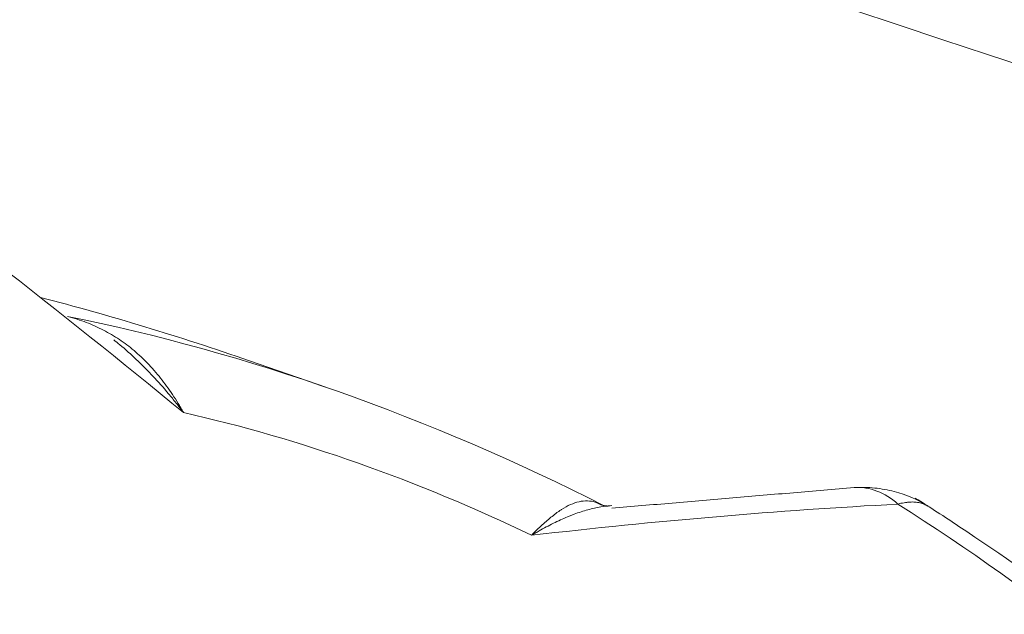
# Model space of a CAD drawing. Header units: millimetres. Extents: x 0 to 594, y 0 to 420.
# Tile 12 of 256: x 127.732 to 128.797, y 294.346 to 294.989. Entities that reach past the tile are written whole.
import ezdxf

# ---------------------------------------------------------------- set-up
doc = ezdxf.new("R2010")
doc.units = ezdxf.units.MM
doc.layers.add('1', color=7, linetype='Continuous', true_color=0xffffff)

msp = doc.modelspace()

# ---------------------------------------------------------------- linework, layer by layer
at = {"layer": '1', "color": 155, "linetype": 'Continuous', "lineweight": 18}
msp.add_line((128.0629, 294.5916), (127.9802, 294.6202), dxfattribs=at)
for centre, major_axis, ratio, start_param, end_param in [((124.39, 285.4941), (2.4756, -10.7563), 0.723484, 2.388081, 2.442918), ((127.9356, 293.7332), (-1.4992, 0.7025), 0.5071, 4.916722, 5.063826), ((128.0299, 293.9344), (1.1107, -0.5204), 0.5071, 1.506667, 2.021646)]:
    msp.add_ellipse(centre, major_axis=major_axis, ratio=ratio, start_param=start_param, end_param=end_param, dxfattribs=at)
at = {"layer": '1', "color": 155, "linetype": 'Continuous', "lineweight": 13}
for centre, major_axis, ratio, start_param, end_param in [((128.063, 294.005), (-0.858, 0.402), 0.5071, 4.690389, 5.12111), ((128.6402, 294.3831), (-0.0053, 0.0999), 0.764963, 5.632595, 6.283713), ((123.7115, 285.7336), (7.7505, 7.8585), 0.493388, 0.496069, 0.550906), ((128.0411, 293.9584), (-1.3462, 0.6308), 0.5071, 4.090924, 4.463937)]:
    msp.add_ellipse(centre, major_axis=major_axis, ratio=ratio, start_param=start_param, end_param=end_param, dxfattribs=at)
at = {"layer": '1', "color": 155, "linetype": 'Continuous', "lineweight": 18}
for points, knots in [([(112.2999, 299.7931), (112.8231, 299.4833), (113.3473, 299.1751), (114.3975, 298.5619), (114.9235, 298.2569), (115.9773, 297.6497), (116.505, 297.3475), (117.5619, 296.7456), (118.0911, 296.4459), (119.1507, 295.8487), (119.6812, 295.5512), (120.7433, 294.958), (121.2748, 294.6623), (122.3387, 294.0723), (122.8711, 293.778), (123.9364, 293.1903), (124.4693, 292.8969), (125.5355, 292.3106), (126.0688, 292.0177), (127.1352, 291.4318), (127.6684, 291.1388), (128.4678, 290.6988), (128.7343, 290.5521), (129.267, 290.2583), (129.5333, 290.1113), (130.3317, 289.6698), (130.8636, 289.3747), (131.6603, 288.9302), (131.9257, 288.7818), (132.456, 288.4842), (132.721, 288.3351), (133.2503, 288.0359), (133.5147, 287.8859), (134.0429, 287.5848), (134.3066, 287.4338), (134.8334, 287.1305), (135.0964, 286.9782), (135.6214, 286.6722), (135.8835, 286.5184), (136.4066, 286.2093), (136.6677, 286.0538), (137.1885, 285.741), (137.4483, 285.5836), (137.7073, 285.425)], [0, 0, 0, 0, 0.0625, 0.0625, 0.125, 0.125, 0.1875, 0.1875, 0.25, 0.25, 0.3125, 0.3125, 0.375, 0.375, 0.4375, 0.4375, 0.5, 0.5, 0.5625, 0.5625, 0.625, 0.625, 0.65625, 0.65625, 0.6875, 0.6875, 0.75, 0.75, 0.78125, 0.78125, 0.8125, 0.8125, 0.84375, 0.84375, 0.875, 0.875, 0.90625, 0.90625, 0.9375, 0.9375, 0.96875, 0.96875, 1, 1, 1, 1]), ([(112.2999, 299.7931), (112.8231, 299.4833), (113.3473, 299.1751), (114.3975, 298.5619), (114.9235, 298.2569), (115.9773, 297.6497), (116.505, 297.3475), (117.5619, 296.7456), (118.0911, 296.4459), (119.1507, 295.8487), (119.6812, 295.5512), (120.7433, 294.958), (121.2748, 294.6623), (122.3387, 294.0723), (122.8711, 293.778), (123.9364, 293.1903), (124.4693, 292.8969), (125.5355, 292.3106), (126.0688, 292.0177), (127.1352, 291.4318), (127.6684, 291.1388), (128.4678, 290.6988), (128.7343, 290.5521), (129.267, 290.2583), (129.5333, 290.1113), (130.3317, 289.6698), (130.8636, 289.3747), (131.6603, 288.9302), (131.9257, 288.7818), (132.456, 288.4842), (132.721, 288.3351), (133.2503, 288.0359), (133.5147, 287.8859), (134.0429, 287.5848), (134.3066, 287.4338), (134.8334, 287.1305), (135.0964, 286.9782), (135.6214, 286.6722), (135.8835, 286.5184), (136.4066, 286.2093), (136.6677, 286.0538), (137.1885, 285.741), (137.4483, 285.5836), (137.7073, 285.425)], [0, 0, 0, 0, 0.0625, 0.0625, 0.125, 0.125, 0.1875, 0.1875, 0.25, 0.25, 0.3125, 0.3125, 0.375, 0.375, 0.4375, 0.4375, 0.5, 0.5, 0.5625, 0.5625, 0.625, 0.625, 0.65625, 0.65625, 0.6875, 0.6875, 0.75, 0.75, 0.78125, 0.78125, 0.8125, 0.8125, 0.84375, 0.84375, 0.875, 0.875, 0.90625, 0.90625, 0.9375, 0.9375, 0.96875, 0.96875, 1, 1, 1, 1]), ([(117.6608, 299.0491), (121.3277, 297.611), (125.0401, 296.3176), (132.54, 293.9695), (136.4925, 292.8685), (140.4802, 291.8794), (140.6468, 291.8383)], [0, 0, 0, 0, 0.489335, 0.489335, 0.97867, 1, 1, 1, 1]), ([(144.0646, 290.5914), (144.0019, 290.6057), (141.801, 291.1109), (137.5184, 292.2723), (131.2415, 294.1126), (126.2194, 295.7986), (123.2956, 296.8766), (122.409, 297.2118)], [0, 0, 0, 0, 0.008489, 0.298063, 0.586595, 0.874228, 1, 1, 1, 1]), ([(127.7835, 294.6682), (127.7905, 294.6663), (127.7972, 294.6641), (127.8102, 294.6592), (127.8163, 294.6564), (127.8283, 294.6502), (127.834, 294.6468), (127.845, 294.6395), (127.8503, 294.6355), (127.8605, 294.6268), (127.8655, 294.6222), (127.8715, 294.616), (127.8726, 294.6147), (127.875, 294.6121), (127.8762, 294.6108), (127.8796, 294.6068), (127.8819, 294.6041), (127.8886, 294.5957), (127.8928, 294.5898), (127.8991, 294.5805), (127.9021, 294.5757), (127.9056, 294.57), (127.9073, 294.567), (127.9081, 294.5657), (127.9085, 294.5651), (127.9086, 294.5649), (127.9086, 294.5648), (127.9087, 294.5648), (127.9088, 294.5645), (127.9089, 294.5643), (127.909, 294.5641)], [0, 0, 0, 0, 0.125, 0.125, 0.25, 0.25, 0.375, 0.375, 0.5, 0.5, 0.625, 0.625, 0.65625, 0.65625, 0.6875, 0.6875, 0.75, 0.75, 0.875, 0.875, 0.9375, 0.96875, 0.984375, 0.992187, 0.994141, 0.995117, 0.995117, 0.996094, 0.996094, 1, 1, 1, 1]), ([(127.909, 294.5641), (127.9089, 294.5643), (127.9087, 294.5645), (127.9084, 294.5649), (127.9082, 294.5652), (127.9077, 294.5658), (127.9067, 294.5671), (127.9057, 294.5684), (127.9037, 294.571), (127.9023, 294.5727), (127.8982, 294.5778), (127.8955, 294.5812), (127.8872, 294.591), (127.8788, 294.6006), (127.87, 294.6096), (127.8656, 294.614), (127.8642, 294.6155), (127.8612, 294.6184), (127.8597, 294.6198), (127.8522, 294.6269), (127.8461, 294.6324), (127.8377, 294.6393), (127.8356, 294.6411), (127.8335, 294.6428)], [0, 0, 0, 0, 0.007202, 0.007202, 0.014404, 0.014404, 0.028808, 0.057615, 0.057615, 0.115231, 0.115231, 0.230461, 0.230461, 0.460922, 0.576153, 0.576153, 0.633768, 0.633768, 0.691384, 0.691384, 0.921845, 0.921845, 1, 1, 1, 1]), ([(128.7148, 294.4627), (128.7038, 294.4698), (128.6855, 294.4777), (128.6572, 294.4829), (128.6426, 294.4833), (128.635, 294.4829)], [0, 0, 0, 0, 0.497178, 0.747849, 1, 1, 1, 1]), ([(128.2857, 294.4312), (128.2858, 294.4313), (128.2859, 294.4314), (128.2861, 294.4316), (128.2861, 294.4316), (128.2862, 294.4317), (128.2862, 294.4318), (128.2866, 294.4321), (128.2874, 294.4329), (128.2891, 294.4346), (128.2925, 294.438), (128.2954, 294.4407), (128.3009, 294.4458), (128.3045, 294.4489), (128.3098, 294.4531), (128.3115, 294.4545), (128.314, 294.4563), (128.3149, 294.4569), (128.3165, 294.458), (128.3174, 294.4586), (128.3215, 294.4612), (128.3247, 294.463), (128.331, 294.4658), (128.3341, 294.4669), (128.3402, 294.4682), (128.3432, 294.4685), (128.349, 294.4683), (128.3518, 294.4679), (128.3545, 294.4672)], [0, 0, 0, 0, 0.004513, 0.004513, 0.005641, 0.005641, 0.006769, 0.009025, 0.018051, 0.036102, 0.072203, 0.144407, 0.144407, 0.288814, 0.288814, 0.361017, 0.361017, 0.397119, 0.397119, 0.433221, 0.433221, 0.577628, 0.577628, 0.722035, 0.722035, 0.866442, 0.866442, 1, 1, 1, 1]), ([(129.1343, 294.1282), (129.0944, 294.1682), (128.9772, 294.277), (128.8261, 294.3907), (128.717, 294.4614), (128.7011, 294.4715)], [0, 0, 0, 0, 0.322875, 0.902307, 1, 1, 1, 1]), ([(128.3727, 294.4633), (128.3687, 294.4631), (128.3647, 294.4626), (128.356, 294.4612), (128.3513, 294.4601), (128.3417, 294.4575), (128.3368, 294.4559), (128.3307, 294.4536), (128.3295, 294.4531), (128.327, 294.4522), (128.3258, 294.4517), (128.322, 294.4501), (128.3145, 294.4468), (128.3068, 294.443), (128.299, 294.4388), (128.2964, 294.4373), (128.2924, 294.4351), (128.291, 294.4343), (128.289, 294.4332), (128.288, 294.4326), (128.287, 294.432), (128.2865, 294.4317), (128.2863, 294.4316), (128.286, 294.4314), (128.2858, 294.4313), (128.2857, 294.4312)], [0, 0, 0, 0, 0.146157, 0.146157, 0.316925, 0.316925, 0.487694, 0.487694, 0.530386, 0.530386, 0.573078, 0.573078, 0.658463, 0.829231, 0.829231, 0.914616, 0.914616, 0.957308, 0.957308, 0.978654, 0.989327, 0.989327, 0.994663, 0.994663, 1, 1, 1, 1]), ([(128.7149, 294.4627), (128.7136, 294.4635), (128.7108, 294.4649), (128.7061, 294.4664), (128.7009, 294.4672), (128.6971, 294.4673), (128.6946, 294.4671), (128.6941, 294.4671), (128.6931, 294.467), (128.6925, 294.4669), (128.691, 294.4668), (128.6878, 294.4663), (128.6845, 294.4656), (128.6822, 294.465)], [0, 0, 0, 0, 0.159876, 0.327901, 0.495925, 0.66395, 0.66395, 0.705956, 0.705956, 0.747963, 0.747963, 0.831975, 1, 1, 1, 1])]:
    msp.add_open_spline(points, degree=3, knots=knots, dxfattribs=at)
for points, degree in [([(128.6349, 294.4829), (128.3724, 294.4605)], 1), ([(128.3707, 294.4632), (128.3644, 294.4617), (128.3547, 294.4672)], 2)]:
    msp.add_open_spline(points, degree=degree, dxfattribs=at)

doc.saveas('drawing.dxf')
